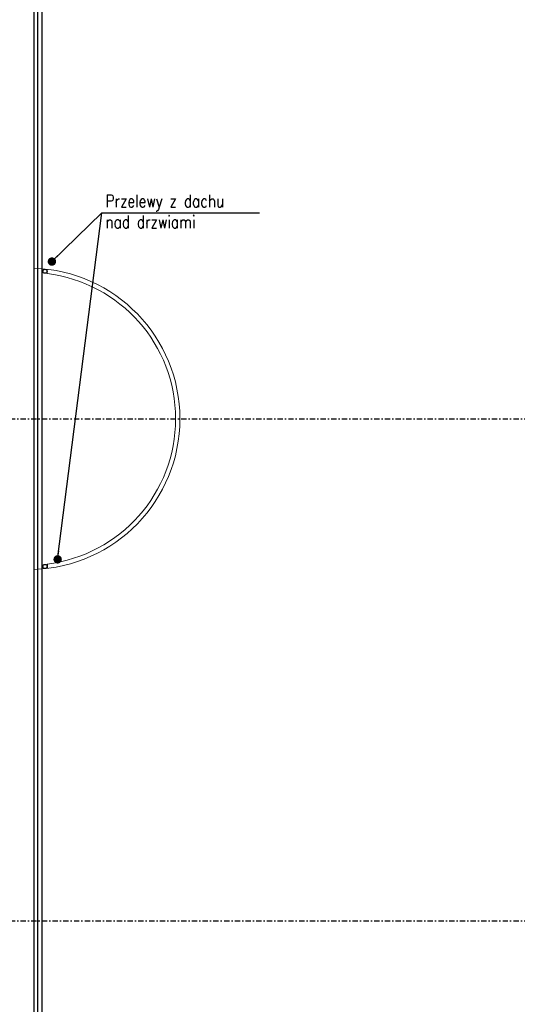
# Model space of a CAD drawing. Header units: centimetres. Extents: x -10729 to 144862, y -4437 to 43656.
# Tile 56 of 148: x 13523 to 14118, y 6100 to 7277. Entities that reach past the tile are written whole.
import ezdxf

# ---------------------------------------------------------------- set-up
doc = ezdxf.new("R2010")
doc.units = ezdxf.units.CM
doc.header["$LTSCALE"] = 0.1
doc.linetypes.add('Kondygnacja  -0_5$0$HIDDEN', pattern=[9.525, 6.35, -3.175])
doc.linetypes.add('Osie rzutów$0$DASHDOT2', pattern=[12.7, 6.35, -3.175, 0, -3.175])
doc.layers.get('0').update_dxf_attribs({"color": 8})
for name, color, linetype in [('Kondygnacja  -0_5$0$ARCH_INFO_OPISY', 8, 'Continuous'), ('Kondygnacja  -0_5$0$ARCH_NIEWIDOK_IST', 8, 'Kondygnacja  -0_5$0$HIDDEN'), ('Kondygnacja  -0_5$0$ARCH_WIDOK_IST', 8, 'Continuous'), ('Kondygnacja  -0_5$0$ARCH_ŚLUSARKA_DRZWI', 8, 'Continuous'), ('Osie rzutów$0$ARCH_INFO_OSIE_IST', 8, 'Osie rzutów$0$DASHDOT2'), ('Osie rzutów$0$ARCH_INFO_OSIE_OPISY_IST', 8, 'Continuous')]:
    doc.layers.add(name, color=color, linetype=linetype)
doc.layers.add('Kondygnacja  -0_5$0$ARCH_WIDOK', color=8, linetype='Continuous', lineweight=13)
doc.styles.add('Kondygnacja  -0_5$0$ROMANS-50-CM', font='romans.shx', dxfattribs={"width": 0.8, "height": 10})
doc.styles.add('Kondygnacja  -0_5$0$Standard', font='txt')
doc.dimstyles.new('Kondygnacja  -0_5$0$ISO-25', dxfattribs={"dimtxt": 2.5, "dimasz": 2.5, "dimexe": 1.25, "dimexo": 0.625, "dimtad": 1, "dimtxsty": 'Kondygnacja  -0_5$0$Standard', "dimcen": 2.5, "dimadec": 0, "dimazin": 0, "dimtfac": 1, "dimtmove": 0, "dimatfit": 3, "dimfxl": 0, "dimarcsym": 0})

# ---------------------------------------------------------------- blocks, each defined once
blk = doc.blocks.new('Osie rzutów')
at = {"layer": 'Osie rzutów$0$ARCH_INFO_OSIE_IST', "ltscale": 10}
for p, q in [((4436.04, 6800), (15156.54, 6800)), ((4436.04, 6200), (15156.54, 6200))]:
    blk.add_line(p, q, dxfattribs=at)
blk = doc.blocks.new('Kondygnacja  -0_5$0$_Dot')
at = {"color": 0, "linetype": 'ByBlock', "lineweight": -2}
blk.add_line((-0.5, 0), (-1, 0), dxfattribs=at)
at = {"color": 0, "linetype": 'ByBlock', "const_width": 0.5}
blk.add_lwpolyline([(-0.25, 0, 1), (0.25, 0, 1)], format="xyb", close=True, dxfattribs=at)

msp = doc.modelspace()

# ---------------------------------------------------------------- linework, layer by layer
at = {"layer": 'Kondygnacja  -0_5$0$ARCH_NIEWIDOK_IST'}
for points in [[(13522.5, 4880), (13550, 4880), (13550.002, 8000), (13650.002, 8100), (13550.002, 8200), (13495.002, 8200)], [(13521.464, 4885), (13545, 4885), (13545.002, 8002.071), (13642.931, 8100), (13547.931, 8195), (13495.002, 8195)]]:
    msp.add_lwpolyline(points, dxfattribs=at)
at = {"layer": 'Kondygnacja  -0_5$0$ARCH_WIDOK'}
for radius, start, end in [(180, 271.750722, 88.249278), (174.894, 277.010864, 82.989136)]:
    msp.add_arc((13534.501, 6800), radius, start, end, dxfattribs=at)
at = {"layer": 'Kondygnacja  -0_5$0$ARCH_WIDOK_IST'}
msp.add_line((13540, 7370), (13540, 4920), dxfattribs=at)
at = {"layer": 'Kondygnacja  -0_5$0$ARCH_ŚLUSARKA_DRZWI'}
for points in [[(13555.848, 6973.586), (13555.848, 6978.73)], [(13555.848, 6626.414), (13555.848, 6621.27)]]:
    msp.add_lwpolyline(points, dxfattribs=at)
for centre in [(13553.369, 6976.371), (13553.369, 6623.629)]:
    msp.add_circle(centre, 2.479, dxfattribs=at)

# ---------------------------------------------------------------- block references
at = {"layer": 'Osie rzutów$0$ARCH_INFO_OSIE_OPISY_IST'}
msp.add_blockref('Osie rzutów', (0, 0), dxfattribs=at)

# ---------------------------------------------------------------- texts
at = {"layer": 'Kondygnacja  -0_5$0$ARCH_INFO_OPISY', "insert": (13625.552, 7067.834), "char_height": 15, "width": 626.53268, "attachment_point": 1, "style": 'Kondygnacja  -0_5$0$ROMANS-50-CM'}
msp.add_mtext('Przelewy z dachu \\Pnad drzwiami', dxfattribs=at)

# ---------------------------------------------------------------- leaders
at = {"layer": 'Kondygnacja  -0_5$0$ARCH_INFO_OPISY'}
for points in [[(13561.619, 6987.948), (13621.127, 7046.356), (13809.436, 7046.356)], [(13568.499, 6632.037), (13621.127, 7046.356), (13794.723, 7046.356)]]:
    msp.add_leader(points, dimstyle='Kondygnacja  -0_5$0$ISO-25', override={"dimscale": 5, "dimasz": 2, "dimtad": 0, "dimldrblk": 'Kondygnacja  -0_5$0$_Dot'}, dxfattribs=at)

doc.saveas('drawing.dxf')
